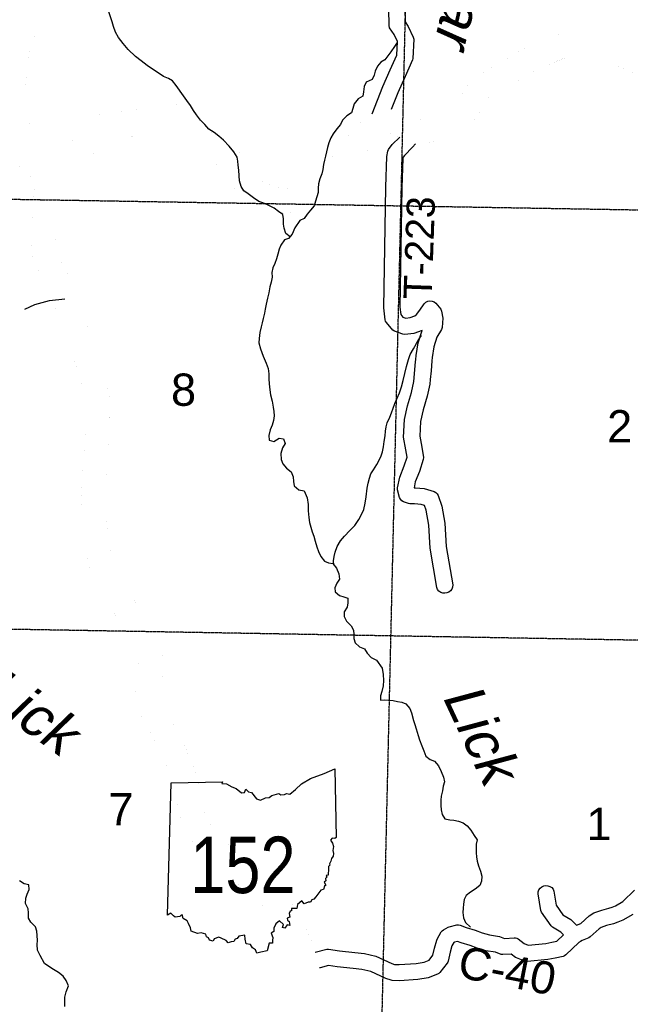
# Model space of a CAD drawing. Header units: feet. Extents: x -155 to 2562643, y -56 to 364810.
# Tile 45 of 121: x 2476708 to 2484275, y 265086 to 277287. Entities that reach past the tile are written whole.
import ezdxf
from ezdxf.enums import TextEntityAlignment as Align

# ---------------------------------------------------------------- set-up
doc = ezdxf.new("R2010")
doc.units = ezdxf.units.FT
doc.header["$MEASUREMENT"] = 0
doc.linetypes.add('HIDDEN2', pattern=[0.1875, 0.125, -0.0625])
doc.linetypes.add('water', pattern=[0])
for name, color, linetype in [('62', 7, 'Continuous'), ('COUNTY-RD', 7, 'Continuous'), ('CR-TEXT', 7, 'Continuous'), ('RT-MKR', 7, 'Continuous'), ('SECTION', 8, 'HIDDEN2'), ('SECTION-TEXT', 8, 'Continuous'), ('STATE-RT', 2, 'Continuous'), ('STREET-RURAL', 14, 'Continuous'), ('TR-TEXT', 6, 'Continuous'), ('TWP-RD', 6, 'Continuous'), ('WATER-TEXT', 1, 'Continuous'), ('WATERWAY', 14, 'water')]:
    doc.layers.add(name, color=color, linetype=linetype)
doc.styles.add('ARIAL', font='arial.ttf')

# ---------------------------------------------------------------- blocks, each defined once
blk = doc.blocks.new('SR2')
at = {"layer": '62', "color": 0, "linetype": 'Continuous'}
blk.add_line((-813, -543), (-773, 884), dxfattribs=at)
for points in [[(-773, 884), (-219, 893), (-228, 876), (-175, 872), (-120, 842), (-73, 823), (-15, 777), (19, 778), (33, 815), (60, 786), (91, 781), (145, 713), (190, 698), (243, 722), (283, 725), (312, 749), (388, 768), (409, 756), (449, 759), (470, 768), (505, 760), (567, 812), (630, 873), (728, 931), (874, 985), (990, 1034), (1006, 294)], [(1006, 294), (989, 283), (963, 288), (945, 267), (967, 233), (977, 196), (968, 156), (977, 122), (971, 94), (954, 67), (949, 40), (934, 12), (936, -3), (922, -16), (924, -62), (918, -88), (920, -110), (898, -115), (903, -134), (889, -148), (892, -172), (876, -188), (892, -219), (879, -229), (869, -266), (841, -274), (785, -343), (765, -369), (742, -376), (730, -403), (703, -403), (661, -421), (634, -389), (587, -428), (582, -472), (522, -471), (524, -494), (511, -500), (499, -523), (506, -563), (478, -573), (481, -596), (499, -610), (507, -655), (478, -646), (453, -683), (428, -674), (437, -643), (394, -605), (354, -635), (334, -684), (333, -717), (304, -737), (323, -783), (319, -815), (320, -845), (283, -844), (260, -926)], [(260, -926), (195, -942), (151, -951), (135, -914), (103, -895), (82, -857), (36, -852), (25, -800), (20, -759), (-43, -769), (-61, -795), (-83, -801), (-96, -827), (-126, -829), (-159, -841), (-180, -816), (-234, -791), (-258, -778), (-308, -798), (-319, -822), (-359, -812), (-369, -785), (-393, -777), (-398, -748), (-450, -733), (-490, -739), (-559, -716), (-564, -679), (-588, -633), (-600, -602), (-644, -577), (-653, -540), (-667, -541), (-680, -556), (-729, -563), (-749, -548), (-776, -522), (-813, -543)]]:
    blk.add_lwpolyline(points, dxfattribs=at)
at = {"layer": 'RT-MKR', "color": 0, "linetype": 'Continuous'}
blk.add_lwpolyline([(-773, 884), (-219, 893), (-228, 876), (-175, 872), (-120, 842), (-73, 823), (-15, 777), (19, 778), (33, 815), (60, 786), (91, 781), (145, 713), (190, 698), (243, 722), (283, 725), (312, 749), (388, 768), (409, 756), (449, 759), (470, 768), (505, 760), (567, 812), (630, 873), (728, 931), (874, 985), (990, 1034), (1006, 294), (1006, 294), (989, 283), (963, 288), (945, 267), (967, 233), (977, 196), (968, 156), (977, 122), (971, 94), (954, 67), (949, 40), (934, 12), (936, -3), (922, -16), (924, -62), (918, -88), (920, -110), (898, -115), (903, -134), (889, -148), (892, -172), (876, -188), (892, -219), (879, -229), (869, -266), (841, -274), (785, -343), (765, -369), (742, -376), (730, -403), (703, -403), (661, -421), (634, -389), (587, -428), (582, -472), (522, -471), (524, -494), (511, -500), (499, -523), (506, -563), (478, -573), (481, -596), (499, -610), (507, -655), (478, -646), (453, -683), (428, -674), (437, -643), (394, -605), (354, -635), (334, -684), (333, -717), (304, -737), (323, -783), (319, -815), (320, -845), (283, -844), (260, -926), (260, -926), (195, -942), (151, -951), (135, -914), (103, -895), (82, -857), (36, -852), (25, -800), (20, -759), (-43, -769), (-61, -795), (-83, -801), (-96, -827), (-126, -829), (-159, -841), (-180, -816), (-234, -791), (-258, -778), (-308, -798), (-319, -822), (-359, -812), (-369, -785), (-393, -777), (-398, -748), (-450, -733), (-490, -739), (-559, -716), (-564, -679), (-588, -633), (-600, -602), (-644, -577), (-653, -540), (-667, -541), (-680, -556), (-729, -563), (-749, -548), (-776, -522), (-813, -543), (-813, -543), (-773, 884)], close=True, dxfattribs=at)
at = {"layer": 'RT-MKR', "color": 0}
blk.add_point((88, 48), dxfattribs=at)

msp = doc.modelspace()

# ---------------------------------------------------------------- linework, layer by layer
at = {"layer": 'COUNTY-RD'}
for points in [[(2483412.4, 265978.8), (2483308.37, 266043.19), (2483293.36, 266057.47), (2483174.58, 266229.61), (2483166.37, 266249.71), (2483131.06, 266453.62), (2483133.44, 266479.85), (2483142.52, 266504.56), (2483157.69, 266526.08), (2483177.9, 266542.94), (2483201.81, 266554), (2483227.75, 266558.49), (2483253.98, 266556.11), (2483278.69, 266547.03), (2483300.21, 266531.86), (2483317.07, 266511.65), (2483328.13, 266487.74), (2483357.84, 266316.18), (2483440.21, 266196.8), (2483536.83, 266137), (2483608.6, 266066.18), (2483662.02, 266087.44), (2483765.59, 266180.64), (2483821.43, 266218.75), (2483923.33, 266254.5), (2484010.43, 266276.84), (2484050.89, 266289.64), (2484090.54, 266306.54), (2484183.06, 266359.76), (2484324.51, 266498.39)], [(2484304.86, 266199.1), (2484179.94, 266127.24), (2484120.44, 266101.87), (2484065.46, 266084.48), (2483981.39, 266062.92), (2483912.45, 266038.73), (2483889.41, 266023), (2483775.9, 265920.87), (2483760.83, 265911.51), (2483676.56, 265877.97), (2483655.57, 265864.27), (2483653.84, 265862.52), (2483644.51, 265857.05), (2483635.55, 265851.2), (2483635.54, 265851.2), (2483635.48, 265851.16)], [(2480369.97, 265730.67), (2480512.77, 265768.72), (2480533.99, 265769.75), (2480670.04, 265747.35), (2480860.35, 265727.85), (2480980.92, 265713.65), (2481122.66, 265680.99), (2481317.57, 265592.88), (2481353.21, 265580.57), (2481411.63, 265578.88), (2481619.14, 265591.15), (2481718.11, 265609.07), (2481780.63, 265632.35), (2481829.09, 265694.25), (2481848.46, 265781.52), (2481876.82, 265882.7), (2481881.44, 265893.83), (2481931.34, 265982.21), (2481943.23, 265996.37), (2481957.51, 266008.11), (2482016.81, 266040.78), (2482028.9, 266045.52), (2482124.62, 266069.33), (2482144.76, 266070.2), (2482164.64, 266067.04), (2482242.47, 266037.87), (2482351.83, 266002.78), (2482439.76, 265972.98), (2482530.46, 265945.56), (2482654.22, 265925.7), (2482713.95, 265903.32), (2482833.4, 265911.44), (2482851.59, 265909.34), (2482869.09, 265903.98), (2482885.34, 265895.52), (2482958.17, 265838.69), (2483010.68, 265818.55), (2483227.32, 265841.21), (2483303.38, 265854.1), (2483363.28, 265867.49), (2483445.48, 265946.16), (2483412.4, 265978.8)], [(2483635.48, 265851.16), (2483474.86, 265697.44), (2483459.69, 265687.45), (2483442.97, 265680.36), (2483341.92, 265657.78), (2483254.46, 265642.95), (2482999.83, 265616.33), (2482984.14, 265617.15), (2482968.76, 265620.42), (2482865.68, 265659.96), (2482852.76, 265667.26), (2482799.67, 265708.69), (2482695.24, 265701.58), (2482674.07, 265704.68), (2482602.77, 265731.4), (2482485.48, 265750.22), (2482378.7, 265782.5), (2482289.17, 265812.84), (2482176.78, 265848.91), (2482132.99, 265865.32), (2482096.17, 265856.16), (2482086.99, 265851.1), (2482064.51, 265811.28), (2482042.52, 265732.82), (2482017.81, 265621.51), (2482012.47, 265607.62), (2482005.13, 265594.67), (2481915.04, 265479.6), (2481901.26, 265467.44), (2481885.49, 265457.99), (2481771.24, 265415.43), (2481642.95, 265392.21), (2481414.64, 265378.7), (2481324.53, 265381.31), (2481309.55, 265384.05), (2481243.57, 265406.84), (2481058.39, 265490.56), (2480946.66, 265516.31), (2480838.46, 265529.05), (2480643.58, 265549.01), (2480533.21, 265567.19), (2480429.85, 265539.64), (2480424.01, 265537.11)]]:
    msp.add_lwpolyline(points, dxfattribs=at)
at = {"layer": 'SECTION'}
for points in [[(2481154.83, 263036.28), (2481586.19, 281598.5)], [(2454985.66, 275429.98), (2486683.48, 274891.78)], [(2486564.85, 269558.95), (2454910.73, 270110.81)]]:
    msp.add_lwpolyline(points, dxfattribs=at)
at = {"layer": 'STATE-RT', "color": 2, "linetype": 'Continuous', "const_width": 0.05}
for points in [[(2476940.07, 275794.52), (2476900.27, 275864.1), (2476782.23, 276084.6), (2476757.1, 276143.88), (2476751.86, 276175.33), (2476757.09, 276257.48), (2476776.23, 276442.4), (2476795.08, 276658.89), (2476816.65, 276861.13), (2476827.17, 276901.57), (2476862.85, 276998.52), (2476907.68, 277115.5), (2476956.68, 277228.52), (2476980.65, 277336.09)], [(2481310.54, 276175.43), (2481398.21, 276160.86), (2481495.57, 276125.12), (2481592.26, 276080.76), (2481670.04, 276041.53), (2481686.23, 276058.19), (2481771.92, 276139.82), (2481831.49, 276187.86), (2481902.67, 276228.79), (2481976.71, 276239.18), (2482063.54, 276254.66), (2482128.08, 276262.98), (2482131.68, 276266.68), (2482163.35, 276312.11), (2482214.75, 276416.74), (2482257.15, 276482.39), (2482318.47, 276551.29), (2482389.49, 276604.02), (2482475.18, 276649.58), (2482574.94, 276706.28), (2482683.64, 276767.68), (2482842.7, 276860.26), (2482957.68, 276925.2), (2483054.01, 276970.71), (2483165.89, 277016.16), (2483327.86, 277080.91), (2483456.49, 277132.12), (2483571.5, 277172.37), (2483661.11, 277189.76), (2483762.3, 277177.84), (2483843.54, 277147.8), (2483986.29, 277090.36), (2484139.92, 277024.44), (2484286.82, 276964.68)], [(2481614.44, 275747.84), (2481669.13, 275738.94), (2481753.63, 275744.44), (2481836.23, 275782.05), (2481897.37, 275844.99), (2481969.88, 275914.06), (2482001.47, 275939.54), (2482001.87, 275939.77), (2482023.89, 275942.86), (2482109.06, 275958.04), (2482212.8, 275971.41), (2482295.88, 276005.15), (2482363.86, 276075.14), (2482422.53, 276159.33), (2482476.27, 276268.72), (2482496.61, 276300.21), (2482522.07, 276328.81), (2482550.23, 276349.72), (2482619.74, 276386.68), (2482722.82, 276445.26), (2482832.88, 276507.42), (2482991.94, 276600), (2483095.72, 276658.62), (2483174.63, 276695.91), (2483278.03, 276737.9), (2483439.02, 276802.27), (2483561.57, 276851.06), (2483650.04, 276882.01), (2483672.41, 276886.36), (2483691.74, 276884.08), (2483735.5, 276867.9), (2483871.13, 276813.32), (2484024.24, 276747.62), (2484171.86, 276687.58), (2484318.59, 276625.51)], [(2476928.94, 275796.39), (2476989.51, 275786.24), (2477195.46, 275754.8), (2477244.17, 275752.68), (2477279.79, 275756.56), (2477328.92, 275773.75), (2477371.57, 275797.73), (2477407, 275830.56), (2477467.4, 275914.19), (2477534.71, 276005.89), (2477611.37, 276066.66), (2477712.04, 276123.25), (2477798.32, 276140.58), (2477880.66, 276146.82), (2478005.29, 276144.48), (2478077.93, 276143.89), (2478101.97, 276147.82), (2478153.81, 276169.46), (2478268.93, 276220.82), (2478381.36, 276261.03), (2478484.46, 276268.49), (2478582.25, 276259.13), (2478668.32, 276235.44), (2478745.26, 276181.26), (2478843.66, 276081.48), (2478931.73, 275994.22), (2479005.6, 275937.99), (2479096.77, 275876.77), (2479260.34, 275782.82), (2479350.25, 275714.53), (2479418.67, 275648.16), (2479489.82, 275558.51), (2479516.75, 275518.24)], [(2481063.1, 276116.9), (2481074.33, 276122.32)], [(2477118.89, 275463.02), (2477166.2, 275455.8), (2477253.93, 275451.96), (2477346.45, 275462.04), (2477452.92, 275499.31), (2477549.49, 275553.59), (2477632.76, 275630.76), (2477709.92, 275737.59), (2477752.69, 275795.85), (2477779.11, 275816.8), (2477817.66, 275838.47), (2477839.34, 275842.82), (2477889.2, 275846.6), (2478001.25, 275844.5), (2478101.09, 275843.69), (2478185.07, 275857.42), (2478272.73, 275894), (2478380.73, 275942.2), (2478443.84, 275964.77), (2478480.96, 275967.45), (2478527.75, 275962.97), (2478538.32, 275960.06), (2478550.54, 275951.46), (2478631.28, 275869.58), (2478734.47, 275767.36), (2478830.96, 275693.89), (2478938.25, 275621.85), (2479094.22, 275532.26), (2479154.37, 275486.59), (2479195.79, 275446.4), (2479247.24, 275381.59), (2479267.37, 275351.48)], [(2481193.46, 275846.7), (2481231.72, 275865.16), (2481261.08, 275872.97), (2481287.31, 275875.18), (2481321.25, 275869.54), (2481381.15, 275847.54), (2481416.96, 275831.12)], [(2478140.71, 268956.78), (2478160.69, 269054.36), (2478177.27, 269155.74), (2478184.34, 269291.98), (2478180.38, 269438.58), (2478164.91, 269536.49), (2478146.06, 269580.55), (2478088.07, 269658.19), (2477977.16, 269800.87), (2477875.73, 269927.85), (2477785.65, 270062.74), (2477690.57, 270208.21), (2477611.02, 270385.64), (2477561.73, 270554.24), (2477520.43, 270773.44), (2477494.63, 270970.65), (2477474.67, 271193.41), (2477472.17, 271363.51), (2477479.82, 271547.93), (2477497.95, 271826.92), (2477517.67, 272107.22), (2477524.31, 272323.06), (2477525.6, 272494.58), (2477517.47, 272587.39), (2477496.72, 272678.81), (2477453.52, 272843.09), (2477398.51, 273022.53), (2477318.11, 273248.46), (2477230.56, 273492.85), (2477150.04, 273711.54), (2477080.5, 273885.7), (2477018.45, 274033.41), (2476977.94, 274114.95), (2476924.96, 274202.17), (2476886.77, 274268.01), (2476857.2, 274364.47), (2476853.14, 274454.47), (2476855.63, 274576.66), (2476867.04, 274765.01), (2476877.58, 275001.04), (2476889.48, 275227.76), (2476886.39, 275254.63), (2476870.92, 275292.23), (2476783.01, 275446.52), (2476744.94, 275523.05)], [(2475428.98, 275019.89), (2475442.76, 275017.89), (2475542.2, 275021.76), (2475648.4, 275027.98), (2475725.3, 275045.67), (2475813.71, 275077.4), (2475929.64, 275127.03), (2476128.2, 275212.74), (2476321.41, 275299.82), (2476551.51, 275399.06), (2476759.74, 275489.13), (2476759.74, 275489.13), (2476759.74, 275489.13)], [(2478434.61, 268896.6), (2478455.79, 269000.04), (2478476.01, 269123.66), (2478484.56, 269288.26), (2478479.74, 269466.16), (2478455.41, 269620.17), (2478407.82, 269731.41), (2478326.71, 269840.03), (2478212.8, 269986.55), (2478118.11, 270105.09), (2478035.95, 270228.12), (2477954.63, 270352.53), (2477893.18, 270489.58), (2477853.81, 270624.26), (2477816.81, 270820.7), (2477792.89, 271003.51), (2477774.47, 271209.01), (2477772.27, 271359.49), (2477779.42, 271531.99), (2477797.27, 271806.66), (2477817.35, 272092.08), (2477824.27, 272317.32), (2477825.7, 272506.56), (2477814.55, 272633.91), (2477788.14, 272750.19), (2477742.12, 272925.23), (2477683.39, 273116.83), (2477600.65, 273349.34), (2477512.54, 273595.27), (2477430.16, 273819.02), (2477358.12, 273999.42), (2477291.35, 274158.37), (2477240.94, 274259.83), (2477182.94, 274355.31), (2477163.53, 274388.79), (2477155.18, 274416.01), (2477153.28, 274458.17), (2477155.45, 274564.52), (2477166.64, 274749.25), (2477177.22, 274986.48), (2477190.38, 275237.1), (2477179.67, 275330.25), (2477141.08, 275424.09), (2477118.89, 275463.02)], [(2480211.99, 265015.78), (2480207.6, 265103.78), (2480162.44, 265329.3), (2480116.94, 265536.85), (2480057.42, 265723.2), (2480001.46, 265867.08), (2479923.55, 266019), (2479821.47, 266179.18), (2479715.8, 266321.05), (2479628.94, 266403.58), (2479502.37, 266509.31), (2479321.07, 266651.83), (2479130.34, 266804.21), (2479018.25, 266912.93), (2478878.02, 267065.94), (2478794.39, 267186.21), (2478729.98, 267315.02), (2478686.25, 267462.04), (2478635.27, 267719.64), (2478605.17, 267861.06), (2478578.84, 267936.28), (2478525.54, 268057.53), (2478442.29, 268240.84), (2478356.78, 268409.38), (2478247.45, 268598.98), (2478158.16, 268755.89), (2478133.71, 268840.53), (2478137.81, 268933.31)], [(2480369.97, 265730.67), (2480340.38, 265823.3), (2480275.46, 265990.22), (2480184.09, 266168.4), (2480068.59, 266349.62), (2479941.06, 266520.85), (2479828.62, 266627.68), (2479691.27, 266742.41), (2479507.41, 266886.95), (2479328.86, 267029.59), (2479233.45, 267122.13), (2479112.82, 267253.76), (2479053.05, 267339.73), (2479010.04, 267425.72), (2478977.81, 267534.08), (2478929.15, 267779.98), (2478894.63, 267942.18), (2478858.16, 268046.36), (2478799.44, 268179.93), (2478712.75, 268370.8), (2478620.68, 268552.28), (2478507.77, 268748.1), (2478436.5, 268873.33), (2478435.59, 268876.49), (2478437.51, 268920.07)], [(2480513.11, 265000.6), (2480506.12, 265140.9), (2480456.06, 265390.88), (2480424.01, 265537.11)]]:
    msp.add_lwpolyline(points, dxfattribs=at)
at = {"layer": 'STATE-RT', "color": 2, "linetype": 'Continuous'}
for points in [[(2480467.8, 275436.56, 0.05, 0.05, 0), (2480578.17, 275582.81, 0.05, 0.05, 0), (2480731.11, 275783.4, 0.05, 0.05, 0), (2480830.67, 275906.92, 0.05, 0.05, 0), (2480906.15, 275993.53, 0.05, 0.05, 0), (2480972.76, 276057.02, 0.05, 0.05, 0), (2481047.51, 276109.37, 0.05, 0.05, 0), (2481063.07, 276116.88, 0.05, 0.05, 0)], [(2480707.26, 275255.84, 0.05, 0.05, 0), (2480817.19, 275401.51, 0.05, 0.05, 0), (2480967.21, 275598.28, 0.05, 0.05, 0), (2481060.63, 275714.16, 0.05, 0.05, 0), (2481123.19, 275785.95, 0.05, 0.05, 0), (2481163.38, 275824.26, 0.05, 0.05, 0), (2481209.69, 275856.7, 0.05, 0.05, 0)], [(2479516.75, 275518.24, 0.05, 0.05, 0), (2479559.36, 275454.53, 0.05, 0.05, 0), (2479634.45, 275350.64, 0.05, 0.05, 0), (2479671.99, 275316.73, 0.05, 0.05, 0), (2479741.32, 275273.09, 0.05, 0.05, 0), (2479826.63, 275231.22, 0.05, 0.05, 0), (2479891.49, 275211.2, 0.05, 0.05, 0), (2479979.28, 275197.66, 0.05, 0.05, 0), (2480063, 275193.7, 0.05, 0.05, 0), (2480145.8, 275194.95, 0.05, 0.05, 0), (2480192.04, 275203.6, 0.05, 0.05, 0), (2480243.74, 275221.69, 0.05, 0.05, 0), (2480304.42, 275252.4, 0.05, 0.05, 0), (2480349.91, 275286.89, 0.05, 0.05, 0), (2480390.66, 275331.86, 0.05, 0.05, 0), (2480466.76, 275435.16, 0.05, 0.05, 0)], [(2479267.37, 275351.48, 0.05, 0.05, 0), (2479313.02, 275283.21, 0.05, 0.05, 0), (2479409.87, 275149.22, 0.05, 0.05, 0), (2479490.19, 275076.69, 0.05, 0.05, 0), (2479594.92, 275010.75, 0.05, 0.05, 0), (2479715.63, 274951.52, 0.05, 0.05, 0), (2479824.01, 274918.06, 0.05, 0.05, 0), (2479949.26, 274898.74, 0.05, 0.05, 0), (2480058.18, 274893.6, 0.05, 0.05, 0), (2480175.86, 274895.37, 0.05, 0.05, 0), (2480269.6, 274912.9, 0.05, 0.05, 0), (2480361.54, 274945.07, 0.05, 0.05, 0), (2480464.08, 274996.98, 0.05, 0.05, 0), (2480553.43, 275064.73, 0.05, 0.05, 0), (2480623.18, 275141.68, 0.05, 0.05, 0), (2480708.3, 275257.24, 0.05, 0.05, 0)]]:
    msp.add_lwpolyline(points, format="xyseb", dxfattribs=at)
at = {"layer": 'STREET-RURAL'}
msp.add_lwpolyline([(2476771.98, 273699.1), (2476894.76, 273756.13), (2477077.7, 273808.58), (2477264.89, 273828.41)], dxfattribs=at)
at = {"layer": 'TWP-RD'}
for points in [[(2481074.33, 276122.32), (2481207.5, 276458.17), (2481299.9, 276664.36), (2481380.07, 276845.58), (2481389.01, 277017.46), (2481346.76, 277101.9), (2481292.32, 277186.22), (2481284.17, 277213.32), (2481281.94, 277415.75), (2481305.94, 277761.93), (2481399.49, 278034.98), (2481403, 278128.08), (2481299.83, 278325.5), (2481294.22, 278345.21), (2481287.39, 278438.46), (2481304.22, 279053.38), (2481330.63, 279773.69), (2481087.57, 280140.86), (2480851.13, 280561.73), (2480763.56, 280786.71), (2480711.05, 280996.95), (2480703.92, 281323.01), (2480726.97, 281663.62), (2480731.02, 281709.16)], [(2481482.02, 277409.93), (2481483.69, 277258.55), (2481520.72, 277201.18), (2481585.48, 277071.77), (2481590.79, 277046.36), (2481578.37, 276807.66), (2481574.13, 276789.88), (2481482.6, 276583), (2481391.8, 276380.37), (2481310.54, 276175.43)], [(2481814.65, 273060.62), (2481805.69, 272936.09), (2481795.72, 272829.04), (2481788.21, 272769.34), (2481757.59, 272620.26), (2481707.01, 272452.16), (2481674.93, 272306.54), (2481664.44, 272127.95), (2481689.73, 271990.94), (2481710.37, 271860.2), (2481708.52, 271836.69), (2481660.84, 271689.4), (2481609.72, 271558.98), (2481594.8, 271487.54), (2481611.98, 271487.29), (2481719.59, 271475.98), (2481842.53, 271440.37), (2481863.54, 271428.24), (2481881.06, 271411.42), (2481894.03, 271390.92), (2481938.82, 271256.92), (2481975.4, 271046.58), (2481993.69, 270760.15), (2482073.35, 270283.12), (2482070.82, 270256.91), (2482061.59, 270232.25), (2482046.29, 270210.81), (2482025.96, 270194.07), (2482002, 270183.16), (2481976.04, 270178.83), (2481949.83, 270181.36), (2481925.17, 270190.59), (2481903.73, 270205.89), (2481886.99, 270226.22), (2481876.08, 270250.18), (2481794.75, 270737.24), (2481776.5, 271023), (2481744.36, 271207.8), (2481724.83, 271266.24), (2481681.01, 271278.94), (2481600.04, 271287.45), (2481542.66, 271288.29), (2481527.26, 271290.94), (2481463.54, 271312.54), (2481442.4, 271326.32), (2481425.36, 271344.9), (2481413.46, 271367.14), (2481390.21, 271462), (2481389.82, 271484.41), (2481417.38, 271616.32), (2481472.42, 271756.75), (2481507.24, 271864.31), (2481492.59, 271957.18), (2481463.36, 272115.48), (2481476.21, 272334.09), (2481513.31, 272502.55), (2481563.49, 272669.3), (2481590.74, 272801.99), (2481596.88, 272850.79), (2481606.35, 272952.53), (2481613.27, 273048.73), (2481615.16, 273074.97), (2481618.92, 273127.09), (2481645.85, 273281.56), (2481694.46, 273434.14), (2481695.85, 273436.48), (2481592.17, 273400.11), (2481479.85, 273387.58), (2481457.51, 273390.11), (2481354.06, 273426.32), (2481332.68, 273440.72), (2481251.77, 273532.68), (2481241.69, 273550.33), (2481235.36, 273569.66), (2481218.61, 273716.17), (2481244.22, 275210.62), (2481256.37, 275589.84), (2481268.9, 275657.43), (2481278.81, 275679.43), (2481324.94, 275738.47), (2481416.96, 275831.12)], [(2481614.44, 275747.84), (2481575.59, 275707.01), (2481475.22, 275605.97), (2481458.9, 275585.08), (2481455.79, 275568.29), (2481444.16, 275205.7), (2481418.81, 273725.85)], [(2481418.81, 273725.85), (2481429.35, 273633.62), (2481457.02, 273602.18), (2481491.48, 273590.12), (2481547.41, 273596.35), (2481603.27, 273615.95), (2481624.13, 273634.66), (2481666.28, 273685.57), (2481718.83, 273767.25), (2481739.29, 273785.45), (2481763.89, 273797.48), (2481790.8, 273802.45), (2481818.08, 273800.01), (2481843.68, 273790.33), (2481865.74, 273774.13), (2481925.02, 273698.57), (2481935.06, 273676.15), (2481950.74, 273588.28), (2481943.21, 273472.06), (2481936.21, 273449.45), (2481878.08, 273351.64), (2481840.55, 273233.82), (2481817.68, 273102.67), (2481814.65, 273060.63), (2481814.65, 273060.62)]]:
    msp.add_lwpolyline(points, dxfattribs=at)
at = {"layer": 'WATERWAY'}
for points in [[(2480058.16, 274597.06), (2480004.77, 274638.49), (2479983.77, 274704.44), (2479977.04, 274754.54), (2479976.15, 274818.78), (2479967.36, 274872.86), (2479916.61, 274910.28), (2479859.81, 274949.61), (2479776.82, 274994.59), (2479720.27, 275015.86), (2479669.81, 275033.2), (2479604.86, 275080.45), (2479537.91, 275127.67), (2479487.14, 275167.09), (2479452.26, 275218.79), (2479433.21, 275288.79), (2479426.32, 275350.93), (2479421.29, 275423.14), (2479416.44, 275483.31), (2479411.72, 275533.43), (2479400.98, 275583.48), (2479361.87, 275651.18), (2479304.65, 275720.62), (2479231.28, 275795.86), (2479176.35, 275845.26), (2479119.47, 275890.62), (2479050.59, 275931.78), (2479001.6, 275987.29), (2478948.59, 276042.75), (2478897.46, 276108.27), (2478862.56, 276161.97), (2478823.53, 276223.65), (2478778.45, 276287.25), (2478735.48, 276342.85), (2478645.32, 276470.04), (2478602.33, 276527.65), (2478549.69, 276557), (2478489.04, 276584.24), (2478434.3, 276619.59), (2478365.34, 276666.78), (2478286.28, 276717.83), (2478211.12, 276776.98), (2478144.09, 276830.22), (2478052.44, 276919.25), (2477989.14, 276992.62), (2477933.85, 277068.12), (2477894.77, 277133.81), (2477869.71, 277201.72), (2477854.84, 277259.73), (2477806.72, 277397.58)], [(2481384.61, 277002.6), (2481350.7, 276952.96), (2481305.37, 276890.06), (2481234.46, 276788.64), (2481182.6, 276761.79), (2481141.12, 276710.99), (2481113.84, 276650.36), (2481098.47, 276599.94), (2481075.09, 276547.4), (2480999.24, 276512.17), (2480977.9, 276457.64), (2480968.76, 276393.26), (2480959.44, 276340.92), (2480901.67, 276305.95), (2480852.29, 276245), (2480835, 276188.53), (2480817.67, 276134.07), (2480761.96, 276095.11), (2480706.48, 276040.1), (2480681.09, 275987.52), (2480639.67, 275932.71), (2480592.27, 275873.8), (2480564.85, 275823.2), (2480537.57, 275762.57), (2480520.31, 275704.09), (2480511.05, 275647.74), (2480497.68, 275597.35), (2480486.33, 275546.99), (2480473.05, 275490.58), (2480463.85, 275430.21), (2480450.52, 275377.81), (2480427.31, 275313.22), (2480410.07, 275252.74), (2480406.81, 275198.48), (2480405.52, 275146.26), (2480390.18, 275093.83), (2480374.9, 275037.39), (2480355.59, 274980.89), (2480312.16, 274926.05), (2480268.67, 274875.22), (2480233.21, 274824.51), (2480179.35, 274797.63), (2480116.33, 274706.36), (2480083.27, 274627.58), (2480039.81, 274574.74), (2479987.81, 274557.93), (2479944.52, 274493.05), (2479923.12, 274442.54), (2479907.89, 274382.09), (2479890.6, 274325.61), (2479869.32, 274267.08), (2479845.97, 274212.53), (2479830.71, 274154.08), (2479835.51, 274097.93), (2479822.32, 274035.49), (2479809.07, 273977.07), (2479794.03, 273902.57), (2479778.89, 273836.09), (2479761.82, 273763.56), (2479750.63, 273701.15), (2479741.29, 273650.82), (2479724.16, 273582.3), (2479712.81, 273531.94), (2479699.47, 273479.55), (2479684.38, 273409.05), (2479673.37, 273334.6), (2479672.08, 273282.38), (2479691.2, 273208.37), (2479724.62, 273116.49), (2479761.97, 273030.69), (2479784.99, 272964.77), (2479793.92, 272900.64), (2479796.93, 272828.4), (2479802.26, 272734.11), (2479817.67, 272637.96), (2479836.86, 272557.92), (2479849.95, 272483.82), (2479858.68, 272433.75), (2479859.46, 272377.54), (2479854.22, 272321.25), (2479836.98, 272260.76), (2479811.62, 272206.18), (2479794.55, 272133.65), (2479797.34, 272077.47), (2479857.85, 272060.28), (2479923.6, 272099.38), (2479975.91, 272094.11), (2479998.81, 272036.22), (2479963.39, 271983.5), (2479944.31, 271910.94), (2479949.33, 271838.73), (2479968.19, 271782.78), (2480013.11, 271731.23), (2480072, 271685.9), (2480094.96, 271623.99), (2480101.79, 271565.86), (2480108.57, 271511.75), (2480165.51, 271462.37), (2480165.51, 271462.37), (2480234.03, 271447.3), (2480271.38, 271361.51), (2480280.54, 271281.32), (2480283.66, 271201.06), (2480288.85, 271116.8), (2480297.73, 271056.69), (2480314.63, 270996.7), (2480333.49, 270940.76), (2480352.32, 270886.82), (2480369.26, 270824.82), (2480388.31, 270754.82), (2480409.18, 270698.9), (2480440.23, 270633.09), (2480485.23, 270575.52), (2480535.73, 270556.17), (2480586.08, 270546.86), (2480633.09, 270489.31), (2480664.17, 270421.49), (2480669.11, 270355.31), (2480639.7, 270302.68), (2480612.34, 270248.07), (2480617.05, 270197.94), (2480669.92, 270152.52), (2480724.4, 270135.24), (2480774.87, 270117.9), (2480775.68, 270059.69), (2480764.38, 270005.31), (2480726.97, 269950.56), (2480729.82, 269890.36), (2480758.75, 269832.55), (2480813.79, 269775.12), (2480842.64, 269723.34), (2480847.41, 269669.19), (2480850.15, 269617.03), (2480862.9, 269567.02), (2480917.85, 269515.61), (2480980.48, 269490.41), (2481015.36, 269438.71), (2481062.34, 269383.17), (2481129.07, 269352.01), (2481198.75, 269252.63), (2481209.89, 269174.49), (2481216.97, 269098.29), (2481213.88, 269031.99), (2481194.77, 268961.43), (2481179.46, 268907), (2481178.15, 268856.78), (2481228.36, 268857.51), (2481278.63, 268854.22), (2481336.94, 268851.05), (2481389.33, 268839.76), (2481441.72, 268828.48), (2481492.21, 268809.13), (2481541.23, 268751.61), (2481562.07, 268697.7), (2481587.48, 268603.7), (2481604.28, 268551.74), (2481619.09, 268497.74), (2481646.35, 268415.81), (2481663.15, 268363.85), (2481692.3, 268289.98), (2481715.26, 268228.07), (2481742.29, 268162.2), (2481795.1, 268120.8), (2481847.63, 268099.48), (2481896.68, 268039.95), (2481931.8, 267970.19), (2481958.86, 267902.31), (2481973.73, 267844.3), (2481956.41, 267789.83), (2481947.18, 267731.47), (2481932.01, 267667), (2481926.68, 267616.73), (2481925.62, 267548.45), (2481930.39, 267494.3), (2481941.24, 267436.23), (2481978.13, 267384.56), (2482036.57, 267371.35), (2482088.88, 267366.09), (2482145.28, 267354.86), (2482201.83, 267333.59), (2482252.55, 267298.18), (2482299.53, 267242.64), (2482340.59, 267178.99), (2482375.52, 267123.27), (2482366.21, 267070.93), (2482362.92, 267018.68), (2482363.67, 266964.48), (2482368.39, 266914.35), (2482375.17, 266860.24), (2482392.07, 266800.25), (2482419.11, 266734.38), (2482436.04, 266672.38), (2482428.87, 266610.03), (2482409.49, 266559.56), (2482351.88, 266512.54), (2482296.12, 266477.6), (2482242.47, 266434.66), (2482217.06, 266384.09), (2482207.83, 266325.73), (2482207.83, 266325.73), (2482202.5, 266275.46), (2482199.18, 266225.21), (2482206.13, 266159.05), (2482231.07, 266099.18), (2482294.83, 266043.06)], [(2480600.18, 270529.6), (2480595.65, 270581.13), (2480602.93, 270635.45), (2480616.26, 270687.85), (2480643.4, 270758.51), (2480684.6, 270829.38), (2480732, 270888.3), (2480797.33, 270957.51), (2480862.75, 271020.7), (2480911.96, 271093.7), (2480945.23, 271156.42), (2480970.48, 271219.03), (2480987.47, 271297.59), (2481000.44, 271376.08), (2481015.05, 271480.7), (2481026.21, 271545.11), (2481041.41, 271607.58), (2481060.77, 271660.06), (2481092.21, 271710.71), (2481131.49, 271775.53), (2481162.9, 271828.19), (2481188.28, 271880.77), (2481205.63, 271933.22), (2481216.84, 271993.62), (2481225.96, 272060.01), (2481235.06, 272128.41), (2481242.28, 272186.74), (2481249.56, 272241.06), (2481262.92, 272291.45), (2481294.08, 272362.18), (2481313.44, 272414.66), (2481334.75, 272471.19), (2481356.01, 272531.73), (2481385.21, 272598.42), (2481412.41, 272665.07), (2481437.52, 272737.72), (2481460.53, 272816.36), (2481479.44, 272900.96), (2481500.3, 272989.61), (2481525.19, 273078.31), (2481548.45, 273138.89), (2481587.67, 273207.72), (2481624.94, 273272.51), (2481668.15, 273343.41), (2481685.19, 273372.73)], [(2477267.32, 265059.5), (2477268.4, 265125.78), (2477267.71, 265175.97), (2477282.85, 265242.44), (2477311.97, 265315.15), (2477284.91, 265383.02), (2477246.02, 265434.67), (2477187.13, 265479.99), (2477128.38, 265515.28), (2477069.6, 265552.58), (2477016.85, 265589.97), (2476961.19, 265691.56), (2476930.14, 265757.37), (2476923.14, 265827.55), (2476928.46, 265877.82), (2476925.62, 265938.01), (2476918.84, 265992.13), (2476904.02, 266046.13), (2476846.97, 266103.53), (2476818.12, 266155.31), (2476815.25, 266217.52), (2476812.51, 266269.68), (2476781.46, 266335.49), (2476782.58, 266399.76), (2476801.94, 266452.24), (2476825.28, 266506.79), (2476822.47, 266564.98), (2476762.01, 266578.16), (2476705.24, 266615.49)]]:
    msp.add_lwpolyline(points, dxfattribs=at)

# ---------------------------------------------------------------- block references
at = {"layer": 'RT-MKR', "xscale": 1.150001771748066, "yscale": 1.150001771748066}
msp.add_blockref('SR2', (2479473.65, 266814.13), dxfattribs=at)

# ---------------------------------------------------------------- texts
at = {"layer": 'CR-TEXT', "style": 'ARIAL'}
msp.add_text('C-40', height=400, rotation=349, dxfattribs=at).set_placement((2482094.91, 265307.44), align=Align.BOTTOM_LEFT)
at = {"layer": 'RT-MKR', "style": 'ARIAL', "width": 0.8}
msp.add_text('152', height=700, dxfattribs=at).set_placement((2479473.65, 266814.13), align=Align.MIDDLE)
at = {"layer": 'SECTION-TEXT', "style": 'ARIAL'}
for s, p in [('8', (2478738.38, 272382.15)), ('2', (2484142.79, 271928.93)), ('7', (2477962.4, 267183.31)), ('1', (2483886.67, 267001.87))]:
    msp.add_text(s, height=400, dxfattribs=at).set_placement(p, align=Align.BOTTOM_CENTER)
at = {"layer": 'TR-TEXT', "style": 'ARIAL'}
msp.add_text('T-223', height=350, rotation=88, dxfattribs=at).set_placement((2481916.95, 273813.04), align=Align.BOTTOM_LEFT)
at = {"layer": 'WATER-TEXT', "style": 'ARIAL', "oblique": 10}
for s, rotation, p in [('Cedar', 256, (2481927.96, 277976.57)), ('Lick', 324, (2476610.11, 268399.69)), ('Lick', 295, (2482066.02, 268279.05))]:
    msp.add_text(s, height=500, rotation=rotation, dxfattribs=at).set_placement(p, align=Align.BOTTOM_CENTER)

doc.saveas('drawing.dxf')
